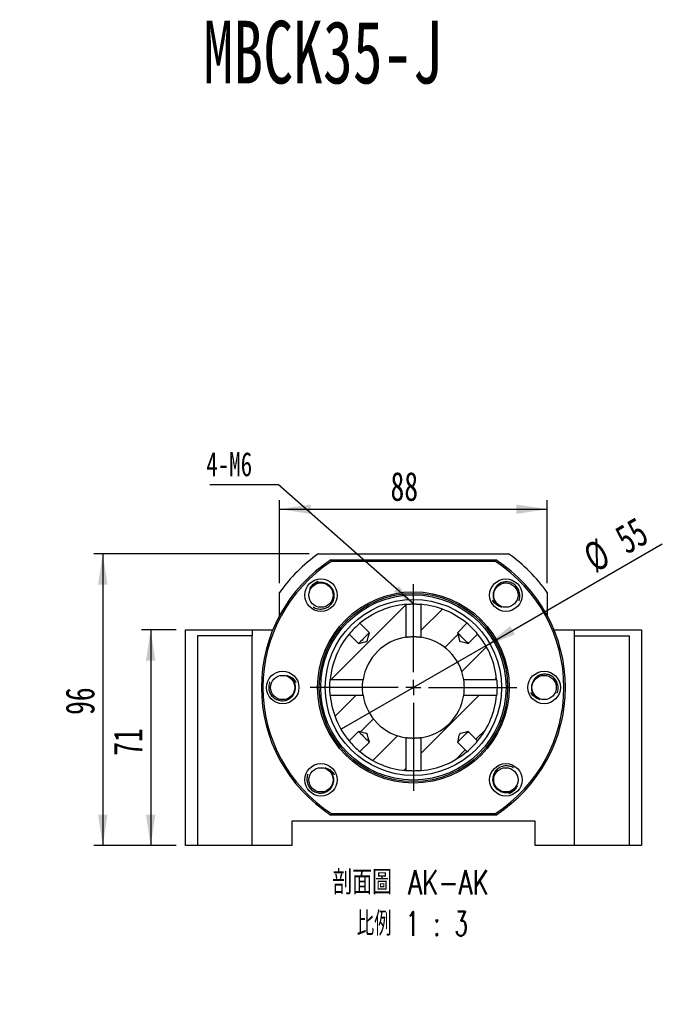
# Model space of a CAD drawing. Header units: millimetres. Extents: x 19 to 284, y 7 to 208.
# Tile 3 of 5: x 103 to 174, y 92 to 200. Entities that reach past the tile are written whole.
import ezdxf

# ---------------------------------------------------------------- set-up
doc = ezdxf.new("R2010")
doc.units = ezdxf.units.MM
doc.layers.add('圖層0', color=7, linetype='Continuous')
doc.styles.add('SLDTEXTSTYLE0', font='TXT', dxfattribs={"width": 0.7})
doc.styles.add('SLDTEXTSTYLE3', font='TXT', dxfattribs={"width": 0.7, "bigfont": 'bigfont'})
doc.styles.add('SLDTEXTSTYLE4', font='TXT', dxfattribs={"width": 0.75, "bigfont": 'bigfont'})
doc.styles.add('SLDTEXTSTYLE5', font='TXT', dxfattribs={"width": 0.65625, "bigfont": 'bigfont'})
doc.dimstyles.new('SLDDIMSTYLE2', dxfattribs={"dimtxt": 0.18, "dimasz": 2.5, "dimexe": 0, "dimexo": 0.0625, "dimgap": 0, "dimtad": 0, "dimtih": 1, "dimtoh": 1, "dimdec": 0, "dimrnd": 1e-09, "dimzin": 0, "dimdsep": 46, "dimtxsty": 'Standard', "dimsah": 1, "dimcen": 0.09, "dimadec": 0, "dimazin": 0, "dimtfac": 2.5, "dimtdec": 0, "dimtofl": 0, "dimtmove": 0, "dimatfit": 3, "dimfxl": 0, "dimfrac": 2, "dimtolj": 1, "dimtzin": 0, "dimarcsym": 0})
doc.dimstyles.new('SLDDIMSTYLE3', dxfattribs={"dimtxt": 3.389974, "dimasz": 2.5, "dimexe": 0, "dimexo": 0.0625, "dimgap": 0.847493, "dimtad": 1, "dimlfac": 3, "dimrnd": 1e-09, "dimzin": 12, "dimdsep": 46, "dimtxsty": 'SLDTEXTSTYLE0', "dimsah": 1, "dimcen": 0.09, "dimadec": 0, "dimazin": 3, "dimtfac": 1, "dimtofl": 0, "dimtmove": 0, "dimatfit": 3, "dimfxl": 0, "dimfrac": 2, "dimtolj": 1, "dimtzin": 12, "dimarcsym": 0})
doc.dimstyles.new('SLDDIMSTYLE4', dxfattribs={"dimtxt": 3.389974, "dimasz": 2.5, "dimexe": 0, "dimexo": 0.0625, "dimgap": 0.847493, "dimtad": 1, "dimlfac": 3, "dimrnd": 1e-09, "dimzin": 12, "dimdsep": 46, "dimtxsty": 'SLDTEXTSTYLE0', "dimblk1": 'NONE', "dimsah": 1, "dimcen": 0, "dimadec": 0, "dimazin": 3, "dimtfac": 1, "dimtmove": 0, "dimatfit": 3, "dimldrblk": 'NONE', "dimfxl": 0, "dimfrac": 2, "dimtolj": 1, "dimtzin": 12, "dimarcsym": 0})

# ---------------------------------------------------------------- blocks, each defined once
blk = doc.blocks.new('SW_SYMBOL_HOLE_DIAM')
at = {"layer": '圖層0', "color": 0}
blk.add_line((300, 0), (700, 1000), dxfattribs=at)
blk.add_circle((500, 500), 350, dxfattribs=at)
blk = doc.blocks.new('SW_SYMBOL_HOLE_SPOT')
at = {"layer": '圖層0', "color": 0}
for p, q in [((0, 875), (0, 75)), ((1600, 75), (1600, 875)), ((0, 75), (1600, 75))]:
    blk.add_line(p, q, dxfattribs=at)
blk = doc.blocks.new('SW_NOTE_1')
at = {"layer": '圖層0', "color": 0}
blk.add_line((19.65, 0), (0, 0), dxfattribs=at)
at = {"layer": '圖層0', "color": 0, "xscale": 0.003964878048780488, "yscale": 0.003964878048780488, "zscale": 0.003964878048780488}
for name, p in [('SW_SYMBOL_HOLE_DIAM', (3.71, 5.75)), ('SW_SYMBOL_HOLE_DIAM', (7.59, 0.51)), ('SW_SYMBOL_HOLE_SPOT', (0.39, 0.51))]:
    blk.add_blockref(name, p, dxfattribs=at)
at = {"layer": '圖層0', "color": 0, "char_height": 3.175, "attachment_point": 1}
for s, insert, style in [('6-', (0.39, 9.44), 'SLDTEXTSTYLE0'), ('14\\M+18AD1\\M+190FA', (7.73, 9.44), 'SLDTEXTSTYLE3'), ('20', (11.61, 4.21), 'SLDTEXTSTYLE0')]:
    blk.add_mtext(s, dxfattribs=dict(at, insert=insert, style=style))
blk = doc.blocks.new('_D_8')
at = {"layer": '圖層0', "color": 7}
for p, q in [((119.89, 133.32), (116.08, 133.32)), ((117.08, 133.32), (117.08, 109.66)), ((119.89, 109.66), (116.08, 109.66))]:
    blk.add_line(p, q, dxfattribs=at)
for points in [[(117.08, 133.32), (116.56, 129.93), (117.6, 129.93)], [(117.08, 109.66), (117.6, 113.05), (116.56, 113.05)]]:
    blk.add_solid(points, dxfattribs=at)
at = {"layer": '圖層0', "color": 7, "insert": (112.99, 119.5), "char_height": 3.175, "attachment_point": 1, "rotation": 90, "style": 'SLDTEXTSTYLE0'}
blk.add_mtext('71', dxfattribs=at)
blk = doc.blocks.new('_D_9')
at = {"layer": '圖層0', "color": 7}
for p, q in [((131.22, 138.43), (131.22, 147.56)), ((160.56, 138.43), (160.56, 147.56)), ((131.22, 146.56), (160.56, 146.56))]:
    blk.add_line(p, q, dxfattribs=at)
for points in [[(131.22, 146.56), (134.61, 146.04), (134.61, 147.08)], [(160.56, 146.56), (157.17, 147.08), (157.17, 146.04)]]:
    blk.add_solid(points, dxfattribs=at)
at = {"layer": '圖層0', "color": 7, "insert": (143.38, 150.65), "char_height": 3.175, "attachment_point": 1, "style": 'SLDTEXTSTYLE0'}
blk.add_mtext('88', dxfattribs=at)
blk = doc.blocks.new('_D_10')
at = {"layer": '圖層0', "color": 7}
for p, q in [((134.46, 141.66), (110.83, 141.66)), ((111.83, 141.66), (111.83, 109.66)), ((119.89, 109.66), (110.83, 109.66))]:
    blk.add_line(p, q, dxfattribs=at)
for points in [[(111.83, 141.66), (111.31, 138.27), (112.35, 138.27)], [(111.83, 109.66), (112.35, 113.05), (111.31, 113.05)]]:
    blk.add_solid(points, dxfattribs=at)
at = {"layer": '圖層0', "color": 7, "insert": (107.74, 123.98), "char_height": 3.175, "attachment_point": 1, "rotation": 90, "style": 'SLDTEXTSTYLE0'}
blk.add_mtext('96', dxfattribs=at)
blk = doc.blocks.new('_D_11')
at = {"layer": '圖層0', "color": 7}
for q in [(173.18, 142.75), (137.95, 122.41)]:
    blk.add_line((153.83, 131.57), q, dxfattribs=at)
blk.add_solid([(153.83, 131.57), (157.03, 132.82), (156.5, 133.72)], dxfattribs=at)
at = {"layer": '圖層0', "color": 7, "char_height": 3.175, "attachment_point": 1, "rotation": 30, "style": 'SLDTEXTSTYLE0'}
for s, insert in [('55', (167.7, 144.3)), ('%%c', (164.22, 142.29))]:
    blk.add_mtext(s, dxfattribs=dict(at, insert=insert))
blk = doc.blocks.new('_NONE')
blk = doc.blocks.new('SW_NOTE_2')
at = {"layer": '圖層0', "color": 0, "char_height": 2.6458, "attachment_point": 2}
for s, insert, style in [('\\M+19655\\M+196CA\\M+19AA4 AK-AK', (10.75, 3.41), 'SLDTEXTSTYLE4'), ('\\M+194E4\\M+197E1 1 : 3', (10.94, -1.12), 'SLDTEXTSTYLE5')]:
    blk.add_mtext(s, dxfattribs=dict(at, insert=insert, style=style))
blk = doc.blocks.new('SW_NOTE_3')
at = {"layer": '圖層0', "color": 0}
blk.add_line((-7.49, 0), (0, 0), dxfattribs=at)
at = {"layer": '圖層0', "color": 0, "insert": (-7.9, 3.54), "char_height": 2.646, "attachment_point": 1, "style": 'SLDTEXTSTYLE0'}
blk.add_mtext('4-M6', dxfattribs=at)
blk = doc.blocks.new('SW_CENTERMARKSYMBOL_7')
at = {"layer": '圖層0', "color": 0}
for p, q in [((0, 1.67), (0, 11.33)), ((-1.67, 0), (-11.33, 0)), ((0, 0), (-0.83, 0)), ((0, 0), (0, 0.83)), ((0, 0), (0, -0.83)), ((0, 0), (0.83, 0)), ((1.67, 0), (11.33, 0)), ((0, -1.67), (0, -11.33))]:
    blk.add_line(p, q, dxfattribs=at)

msp = doc.modelspace()

# ---------------------------------------------------------------- hatches: boundary and pattern name
at = {"linetype": 'Continuous', "lineweight": 18}
h = msp.add_hatch(dxfattribs=at)
h.set_pattern_fill('ANSI31', style=0)
edge = h.paths.add_edge_path(flags=0)
edge.add_line((140.025, 134.0351), (141.0588, 133.0013))
edge.add_spline(control_points=[(141.0588, 133.0013), (141.0174, 132.8354), (140.976, 132.6694), (140.9344, 132.5036), (140.9066, 132.3925), (140.8795, 132.2813), (140.8497, 132.1707), (140.8422, 132.1428), (140.836, 132.1141), (140.8234, 132.0881), (140.8207, 132.0823), (140.8173, 132.0767), (140.813, 132.0721), (140.8086, 132.0674), (140.8033, 132.0636), (140.7977, 132.0606), (140.789, 132.056), (140.7796, 132.0526), (140.7702, 132.0495), (140.7531, 132.0439), (140.7357, 132.0391), (140.7183, 132.0344), (140.6851, 132.0254), (140.6519, 132.0169), (140.6186, 132.0084), (140.5545, 131.992), (140.4903, 131.9759), (140.4261, 131.9598), (140.3021, 131.9286), (140.178, 131.8977), (140.0539, 131.8667), (139.9963, 131.8523), (139.9386, 131.8379), (139.881, 131.8235)], knot_values=[0.00258159, 0.00258159, 0.00258159, 0.00258159, 0.00412073, 0.00412073, 0.00412073, 0.00515101, 0.00515101, 0.00515101, 0.00541142, 0.00541142, 0.00541142, 0.00546884, 0.00546884, 0.00546884, 0.00552627, 0.00552627, 0.00552627, 0.00561471, 0.00561471, 0.00561471, 0.0057762, 0.0057762, 0.0057762, 0.00608368, 0.00608368, 0.00608368, 0.00667608, 0.00667608, 0.00667608, 0.00782104, 0.00782104, 0.00782104, 0.0083528, 0.0083528, 0.0083528, 0.0083528], weights=[1, 1, 1, 1, 1, 1, 1, 1, 1, 1, 1, 1, 1, 1, 1, 1, 1, 1, 1, 1, 1, 1, 1, 1, 1, 1, 1, 1, 1, 1, 1, 1, 1, 1], degree=3, periodic=0)
edge.add_line((139.881, 131.8235), (138.8472, 132.8573))
edge.add_arc((145.8911, 126.9912), 9.1667, 140.212732, 174.68259)
edge.add_line((136.7638, 127.8407), (140.3727, 127.8407))
edge.add_arc((145.8911, 126.9912), 5.5833, 98.75154, 171.24846, ccw=False)
edge.add_line((145.0416, 132.5096), (145.0416, 136.1185))
edge.add_arc((145.8911, 126.9912), 9.1667, 95.31741, 129.787268)
h = msp.add_hatch(dxfattribs=at)
h.set_pattern_fill('ANSI31', style=0)
edge = h.paths.add_edge_path(flags=0)
edge.add_line((150.7233, 133.0013), (151.7572, 134.0351))
edge.add_arc((145.8911, 126.9912), 9.1667, 50.212732, 84.68259)
edge.add_line((146.7406, 136.1185), (146.7406, 132.5096))
edge.add_arc((145.8911, 126.9912), 5.5833, 8.75154, 81.24846, ccw=False)
edge.add_line((151.4094, 127.8407), (155.0183, 127.8407))
edge.add_arc((145.8911, 126.9912), 9.1667, 5.31741, 39.787268)
edge.add_line((152.935, 132.8573), (151.9011, 131.8235))
edge.add_spline(control_points=[(151.9011, 131.8235), (151.7352, 131.8649), (151.5693, 131.9063), (151.4034, 131.9479), (151.2923, 131.9757), (151.1811, 132.0028), (151.0705, 132.0326), (151.0426, 132.0401), (151.0139, 132.0463), (150.9879, 132.0589), (150.9822, 132.0616), (150.9766, 132.065), (150.9719, 132.0693), (150.9672, 132.0737), (150.9634, 132.079), (150.9604, 132.0846), (150.9558, 132.0933), (150.9525, 132.1027), (150.9494, 132.1121), (150.9437, 132.1292), (150.9389, 132.1466), (150.9342, 132.164), (150.9252, 132.1972), (150.9167, 132.2304), (150.9082, 132.2637), (150.8918, 132.3278), (150.8757, 132.392), (150.8596, 132.4562), (150.8285, 132.5802), (150.7975, 132.7043), (150.7665, 132.8284), (150.7521, 132.886), (150.7377, 132.9437), (150.7233, 133.0013)], knot_values=[0.00258159, 0.00258159, 0.00258159, 0.00258159, 0.00412073, 0.00412073, 0.00412073, 0.00515101, 0.00515101, 0.00515101, 0.00541142, 0.00541142, 0.00541142, 0.00546884, 0.00546884, 0.00546884, 0.00552627, 0.00552627, 0.00552627, 0.00561471, 0.00561471, 0.00561471, 0.0057762, 0.0057762, 0.0057762, 0.00608368, 0.00608368, 0.00608368, 0.00667608, 0.00667608, 0.00667608, 0.00782104, 0.00782104, 0.00782104, 0.0083528, 0.0083528, 0.0083528, 0.0083528], weights=[1, 1, 1, 1, 1, 1, 1, 1, 1, 1, 1, 1, 1, 1, 1, 1, 1, 1, 1, 1, 1, 1, 1, 1, 1, 1, 1, 1, 1, 1, 1, 1, 1, 1], degree=3, periodic=0)
h = msp.add_hatch(dxfattribs=at)
h.set_pattern_fill('ANSI31', style=0)
edge = h.paths.add_edge_path(flags=0)
edge.add_spline(control_points=[(139.881, 122.159), (139.9386, 122.1446), (139.9963, 122.1302), (140.0539, 122.1158), (140.178, 122.0848), (140.3021, 122.0538), (140.4261, 122.0227), (140.4903, 122.0066), (140.5545, 121.9905), (140.6186, 121.9741), (140.6519, 121.9656), (140.6851, 121.9571), (140.7183, 121.9481), (140.7357, 121.9434), (140.7531, 121.9386), (140.7702, 121.9329), (140.7796, 121.9298), (140.789, 121.9265), (140.7977, 121.9219), (140.8033, 121.9189), (140.8086, 121.9151), (140.813, 121.9104), (140.8173, 121.9057), (140.8207, 121.9001), (140.8234, 121.8944), (140.836, 121.8684), (140.8422, 121.8397), (140.8497, 121.8118), (140.8795, 121.7012), (140.9066, 121.59), (140.9344, 121.4789), (140.976, 121.313), (141.0174, 121.1471), (141.0588, 120.9812)], knot_values=[0.00166449, 0.00166449, 0.00166449, 0.00166449, 0.00219908, 0.00219908, 0.00219908, 0.00335012, 0.00335012, 0.00335012, 0.00394567, 0.00394567, 0.00394567, 0.00425478, 0.00425478, 0.00425478, 0.00441712, 0.00441712, 0.00441712, 0.00450603, 0.00450603, 0.00450603, 0.00456377, 0.00456377, 0.00456377, 0.0046215, 0.0046215, 0.0046215, 0.00488328, 0.00488328, 0.00488328, 0.00591904, 0.00591904, 0.00591904, 0.00746635, 0.00746635, 0.00746635, 0.00746635], weights=[1, 1, 1, 1, 1, 1, 1, 1, 1, 1, 1, 1, 1, 1, 1, 1, 1, 1, 1, 1, 1, 1, 1, 1, 1, 1, 1, 1, 1, 1, 1, 1, 1, 1], degree=3, periodic=0)
edge.add_line((141.0588, 120.9812), (140.025, 119.9473))
edge.add_arc((145.8911, 126.9912), 9.1667, 230.212732, 264.68259)
edge.add_line((145.0416, 117.864), (145.0416, 121.4729))
edge.add_arc((145.8911, 126.9912), 5.5833, 188.75154, 261.24846, ccw=False)
edge.add_line((140.3727, 126.1417), (136.7638, 126.1417))
edge.add_arc((145.8911, 126.9912), 9.1667, 185.31741, 219.787268)
edge.add_line((138.8472, 121.1251), (139.881, 122.159))
h = msp.add_hatch(dxfattribs=at)
h.set_pattern_fill('ANSI31', style=0)
edge = h.paths.add_edge_path(flags=0)
edge.add_spline(control_points=[(150.7233, 120.9812), (150.8002, 121.2892), (150.7925, 121.6352), (150.9633, 121.9028), (150.9664, 121.9076), (150.9702, 121.912), (150.9746, 121.9155), (150.981, 121.9206), (150.9885, 121.9241), (150.996, 121.9272), (151.0306, 121.9412), (151.0674, 121.9492), (151.1036, 121.9587), (151.2474, 121.9962), (151.3918, 122.0317), (151.5361, 122.0678), (151.6577, 122.0982), (151.7794, 122.1286), (151.9011, 122.159)], knot_values=[0.00530603, 0.00530603, 0.00530603, 0.00530603, 0.00816293, 0.00816293, 0.00816293, 0.00821202, 0.00821202, 0.00821202, 0.00828236, 0.00828236, 0.00828236, 0.00860514, 0.00860514, 0.00860514, 0.0098894, 0.0098894, 0.0098894, 0.01097267, 0.01097267, 0.01097267, 0.01097267], weights=[1, 1, 1, 1, 1, 1, 1, 1, 1, 1, 1, 1, 1, 1, 1, 1, 1, 1, 1], degree=3, periodic=0)
edge.add_line((151.9011, 122.159), (152.935, 121.1251))
edge.add_arc((145.8911, 126.9912), 9.1667, 320.212732, 354.68259)
edge.add_line((155.0183, 126.1417), (151.4094, 126.1417))
edge.add_arc((145.8911, 126.9912), 5.5833, 278.75154, 351.24846, ccw=False)
edge.add_line((146.7406, 121.4729), (146.7406, 117.864))
edge.add_arc((145.8911, 126.9912), 9.1667, 275.31741, 309.787268)
edge.add_line((151.7572, 119.9473), (150.7233, 120.9812))

# ---------------------------------------------------------------- linework, layer by layer
at = {"color": 7, "linetype": 'Continuous', "lineweight": 25}
for p, q in [((135.4561, 141.6579), (156.326, 141.6579)), ((136.848, 140.9912), (136.8972, 140.8246)), ((136.848, 140.9912), (154.9342, 140.9912)), ((154.8849, 140.8246), (136.8972, 140.8246)), ((154.8849, 140.8246), (154.9342, 140.9912)), ((131.2244, 134.9075), (131.2244, 137.4262)), ((160.5577, 137.4262), (160.5577, 134.9075)), ((145.0416, 136.1185), (145.0416, 132.5096)), ((146.7406, 132.5096), (146.7406, 136.1185)), ((141.0588, 133.0013), (140.025, 134.0351)), ((151.7572, 134.0351), (150.7233, 133.0013)), ((120.8911, 109.6579), (120.8911, 133.3246)), ((120.8911, 133.3246), (128.2244, 133.3246)), ((128.2244, 133.3246), (128.2244, 132.6579)), ((128.2244, 133.3246), (130.4746, 133.3246)), ((161.3075, 133.3246), (163.5577, 133.3246)), ((163.5577, 133.3246), (170.8911, 133.3246)), ((163.5577, 132.6579), (163.5577, 133.3246)), ((170.8911, 133.3246), (170.8911, 109.6579)), ((122.2244, 132.6579), (122.2244, 109.6579)), ((128.2244, 132.6579), (122.2244, 132.6579)), ((128.2244, 109.6579), (128.2244, 132.6579)), ((138.8472, 132.8573), (139.881, 131.8235)), ((151.9011, 131.8235), (152.935, 132.8573)), ((163.5577, 109.6579), (163.5577, 132.6579)), ((163.5577, 132.6579), (169.5577, 132.6579)), ((169.5577, 132.6579), (169.5577, 109.6579)), ((140.3727, 127.8407), (136.7638, 127.8407)), ((155.0183, 127.8407), (151.4094, 127.8407)), ((136.7638, 126.1417), (140.3727, 126.1417)), ((151.4094, 126.1417), (155.0183, 126.1417)), ((139.881, 122.159), (138.8472, 121.1251)), ((152.935, 121.1251), (151.9011, 122.159)), ((145.0416, 121.4729), (145.0416, 117.864)), ((146.7406, 117.864), (146.7406, 121.4729)), ((140.025, 119.9473), (141.0588, 120.9812)), ((150.7233, 120.9812), (151.7572, 119.9473)), ((136.848, 112.9912), (136.8972, 113.1579)), ((154.9342, 112.9912), (136.848, 112.9912)), ((136.8972, 113.1579), (154.8849, 113.1579)), ((154.8849, 113.1579), (154.9342, 112.9912)), ((159.2244, 112.3246), (132.5577, 112.3246)), ((132.5577, 112.3246), (132.5577, 109.6579)), ((159.2244, 109.6579), (159.2244, 112.3246)), ((122.2244, 109.6579), (120.8911, 109.6579)), ((128.2244, 109.6579), (122.2244, 109.6579)), ((132.5577, 109.6579), (128.2244, 109.6579)), ((163.5577, 109.6579), (159.2244, 109.6579)), ((169.5577, 109.6579), (163.5577, 109.6579)), ((170.8911, 109.6579), (169.5577, 109.6579))]:
    msp.add_line(p, q, dxfattribs=at)
at = {"color": 7, "linetype": 'Continuous', "lineweight": 25, "flags": 128}
for points in [[(141.0588, 133.0013), (141.0459, 132.9884), (140.9981, 132.9406), (140.9182, 132.8607), (140.8111, 132.7536), (140.6833, 132.6258), (140.5425, 132.485), (140.3973, 132.3398), (140.2565, 132.199), (140.1287, 132.0712), (140.0216, 131.9641), (139.9417, 131.8842), (139.8939, 131.8364), (139.881, 131.8235)], [(139.881, 131.8235), (140.0539, 131.8667), (140.4261, 131.9598), (140.6186, 132.0084), (140.7183, 132.0344), (140.7702, 132.0495), (140.7977, 132.0606), (140.813, 132.0721), (140.8234, 132.0881), (140.8497, 132.1707), (140.9344, 132.5036), (141.0588, 133.0013)], [(151.9011, 131.8235), (151.8883, 131.8364), (151.8404, 131.8842), (151.7605, 131.9641), (151.6534, 132.0712), (151.5256, 132.199), (151.3848, 132.3398), (151.2396, 132.485), (151.0988, 132.6258), (150.971, 132.7536), (150.8639, 132.8607), (150.784, 132.9406), (150.7362, 132.9884), (150.7233, 133.0013)], [(150.7233, 133.0013), (150.7665, 132.8284), (150.8596, 132.4562), (150.9082, 132.2637), (150.9342, 132.164), (150.9494, 132.1121), (150.9604, 132.0846), (150.9719, 132.0693), (150.9879, 132.0589), (151.0705, 132.0326), (151.4034, 131.9479), (151.9011, 131.8235)], [(155.0182, 127.8412), (155.0182, 127.8412), (155.0226, 127.7925), (155.0337, 127.6543), (155.0467, 127.441), (155.0559, 127.1765), (155.0577, 126.9912), (155.0534, 126.7106), (155.0424, 126.4615), (155.0294, 126.2715), (155.0202, 126.1623), (155.0185, 126.1445)], [(139.881, 122.159), (139.8939, 122.1461), (139.9417, 122.0983), (140.0216, 122.0184), (140.1287, 121.9113), (140.2565, 121.7835), (140.3973, 121.6427), (140.5425, 121.4975), (140.6833, 121.3567), (140.8111, 121.2289), (140.9182, 121.1218), (140.9981, 121.0419), (141.0459, 120.994), (141.0588, 120.9812)], [(141.0588, 120.9812), (140.9344, 121.4789), (140.8497, 121.8118), (140.8234, 121.8944), (140.813, 121.9104), (140.7977, 121.9219), (140.7702, 121.9329), (140.7183, 121.9481), (140.6186, 121.9741), (140.4261, 122.0227), (140.0539, 122.1158), (139.881, 122.159)], [(150.7233, 120.9812), (150.7362, 120.994), (150.784, 121.0419), (150.8639, 121.1218), (150.971, 121.2289), (151.0988, 121.3567), (151.2396, 121.4975), (151.3848, 121.6427), (151.5256, 121.7835), (151.6534, 121.9113), (151.7605, 122.0184), (151.8404, 122.0983), (151.8883, 122.1461), (151.9011, 122.159)], [(151.9011, 122.159), (151.5361, 122.0678), (151.1036, 121.9587), (150.996, 121.9272), (150.9746, 121.9155), (150.9633, 121.9028), (150.8422, 121.6134), (150.7817, 121.2975), (150.7233, 120.9812)]]:
    msp.add_lwpolyline(points, dxfattribs=at)
at = {"color": 7, "linetype": 'Continuous', "lineweight": 25}
for centre, radius in [((135.7559, 137.1264), 1.7833), ((135.7559, 137.1264), 1.3333), ((156.0263, 137.1264), 1.7833), ((156.0263, 137.1264), 1.3333), ((145.8911, 126.9912), 10.5), ((145.8911, 126.9912), 10.3333), ((145.8911, 126.9912), 10.1667), ((145.8911, 126.9912), 9.6667), ((131.5577, 126.9912), 1.7833), ((160.2244, 126.9912), 1.7833), ((131.5577, 126.9912), 1.3333), ((160.2244, 126.9912), 1.3333), ((135.7559, 116.856), 1.7833), ((135.7559, 116.856), 1.3333), ((156.0263, 116.856), 1.7833), ((156.0263, 116.856), 1.3333)]:
    msp.add_circle(centre, radius, dxfattribs=at)
for centre, radius, start, end in [((145.8911, 126.9912), 18, 125.430945, 144.569055), ((145.8911, 126.9912), 18, 35.430945, 54.569055), ((145.8911, 126.9912), 16.6667, 122.85988, 237.14012), ((145.8911, 126.9912), 16.5, 123.030152, 236.969848), ((145.8911, 126.9912), 16.5, 303.030152, 56.969848), ((145.8911, 126.9912), 16.6667, 302.85988, 57.14012), ((145.8911, 126.9912), 9.1667, 95.31741, 129.787268), ((145.8911, 126.9912), 9.1667, 50.212732, 84.68259), ((145.8905, 126.9918), 9.1659, 129.783759, 140.195856), ((145.891, 126.9912), 9.1668, 39.784137, 50.210698), ((145.8911, 126.9912), 9.1667, 140.212732, 174.68259), ((145.8911, 126.9912), 5.5833, 98.75154, 171.24846), ((145.8911, 126.9912), 5.5833, 8.75154, 81.24846), ((145.8911, 126.9912), 9.1667, 5.31741, 39.787268), ((145.892, 126.9912), 5.5824, 351.275576, 8.747752), ((145.8911, 126.9912), 9.1667, 185.31741, 219.787268), ((145.8911, 126.9912), 5.5833, 188.75154, 261.24846), ((145.8911, 126.9912), 5.5833, 278.75154, 351.24846), ((145.8911, 126.9912), 9.1667, 320.212732, 354.68259), ((145.8911, 126.9913), 9.1668, 219.784137, 230.210698), ((145.8916, 126.9907), 9.1659, 309.783759, 320.195856), ((145.8911, 126.9912), 9.1667, 230.212732, 264.68259), ((145.8911, 126.9912), 9.1667, 275.31741, 309.787268)]:
    msp.add_arc(centre, radius, start, end, dxfattribs=at)
for points, knots in [([(134.5304, 137.7952), (134.5622, 137.8666), (134.6268, 138.0116), (134.7679, 138.2048), (134.9374, 138.3775), (135.1365, 138.5187), (135.3056, 138.6103), (135.4107, 138.6398), (135.4358, 138.6469)], [0, 0, 0, 0, 0.1823877, 0.36995962, 0.55538672, 0.74574256, 0.93905282, 1, 1, 1, 1]), ([(136.4246, 138.3519), (136.3489, 138.3882), (136.2035, 138.4581), (135.9697, 138.5121), (135.7376, 138.5289), (135.5057, 138.5064), (135.2808, 138.446), (135.0689, 138.3492), (134.8741, 138.2174), (134.7234, 138.0725), (134.6092, 137.9291), (134.5568, 137.84), (134.5304, 137.7952)], [0, 0, 0, 0, 0.11459392, 0.22043671, 0.32627971, 0.43212287, 0.53796606, 0.64380905, 0.74965161, 0.85856431, 0.92884578, 1, 1, 1, 1]), ([(134.9093, 135.8244), (134.9369, 135.806), (135.0398, 135.7377), (135.2376, 135.6632), (135.4951, 135.6032), (135.7555, 135.5903), (136.0161, 135.6207), (136.2641, 135.6944), (136.4968, 135.81), (136.7027, 135.9607), (136.881, 136.145), (137.0237, 136.3533), (137.1292, 136.5849), (137.1923, 136.8267), (137.2134, 137.0762), (137.1927, 137.3218), (137.1301, 137.5626), (137.0284, 137.7849), (136.8904, 137.9869), (136.7375, 138.1441), (136.58, 138.2667), (136.4767, 138.3233), (136.4246, 138.3519)], [0, 0, 0, 0, 0.02094118, 0.07787912, 0.13195418, 0.18761006, 0.24148267, 0.29695654, 0.35007242, 0.40476759, 0.45725683, 0.51127615, 0.56343001, 0.6171624, 0.66826817, 0.72085605, 0.77196975, 0.82465009, 0.8744425, 0.92568333, 0.96254774, 1, 1, 1, 1]), ([(157.4484, 136.5023), (157.462, 136.5326), (157.5127, 136.6452), (157.5542, 136.8524), (157.5717, 137.1163), (157.5421, 137.3753), (157.4698, 137.6275), (157.3569, 137.8603), (157.2051, 138.0711), (157.023, 138.2498), (156.8122, 138.3959), (156.5834, 138.5029), (156.3378, 138.5694), (156.089, 138.5924), (155.8393, 138.5728), (155.6004, 138.5125), (155.3729, 138.4117), (155.17, 138.2753), (154.9931, 138.1064), (154.8628, 137.93), (154.7674, 137.7547), (154.7283, 137.6435), (154.7085, 137.5875)], [0, 0, 0, 0, 0.020941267, 0.077879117, 0.131954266, 0.18761006, 0.241482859, 0.296956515, 0.3500725, 0.404767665, 0.457256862, 0.511276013, 0.563430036, 0.617162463, 0.668268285, 0.720856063, 0.771969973, 0.824649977, 0.874442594, 0.925683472, 0.96254781, 1, 1, 1, 1]), ([(154.7085, 137.5875), (154.685, 137.507), (154.6396, 137.3521), (154.6243, 137.1126), (154.6453, 136.8809), (154.7052, 136.6557), (154.8012, 136.4436), (154.9312, 136.2503), (155.0928, 136.0794), (155.2602, 135.9541), (155.4203, 135.8648), (155.5167, 135.8275), (155.5652, 135.8087)], [0, 0, 0, 0, 0.11459396, 0.22043679, 0.32628002, 0.43212282, 0.5379658, 0.643809, 0.74965191, 0.85856433, 0.92884552, 1, 1, 1, 1]), ([(155.5652, 135.8087), (155.4895, 135.8285), (155.336, 135.8687), (155.1225, 135.9766), (154.9245, 136.1159), (154.753, 136.2894), (154.6351, 136.4415), (154.5889, 136.5403), (154.5779, 136.564)], [0, 0, 0, 0, 0.18238732, 0.36995877, 0.55538663, 0.74574222, 0.93905329, 1, 1, 1, 1]), ([(145.0415, 136.1185), (145.0414, 136.1184), (145.041, 136.1184), (145.0475, 136.119), (145.0658, 136.1207), (145.0961, 136.1234), (145.1338, 136.1266), (145.1824, 136.1305), (145.2407, 136.1348), (145.2892, 136.1382), (145.342, 136.1415), (145.3983, 136.1447), (145.4588, 136.1478), (145.5432, 136.1515), (145.6331, 136.1545), (145.7261, 136.1565), (145.8206, 136.1579), (145.9165, 136.1581), (146.0114, 136.1572), (146.1051, 136.1556), (146.1962, 136.153), (146.2825, 136.1496), (146.3652, 136.1458), (146.4416, 136.1415), (146.51, 136.137), (146.5647, 136.1332), (146.6195, 136.129), (146.6641, 136.1253), (146.7037, 136.1218), (146.7272, 136.1197), (146.7394, 136.1186), (146.7404, 136.1185), (146.7409, 136.1184)], [0, 0, 0, 0, 0.00897029, 0.03627427, 0.08917158, 0.11594793, 0.14316277, 0.1961445, 0.22296274, 0.25021737, 0.2767131, 0.30339562, 0.33036359, 0.3577251, 0.41085946, 0.43783215, 0.46520133, 0.51818838, 0.54501237, 0.5722776, 0.62517594, 0.65195218, 0.67916416, 0.73221744, 0.7590708, 0.78636219, 0.82612726, 0.86652938, 0.89390999, 0.94698904, 0.97393433, 1, 1, 1, 1]), ([(145.0414, 132.5095), (145.0413, 132.5095), (145.041, 132.5095), (145.0453, 132.5101), (145.0594, 132.5123), (145.0853, 132.5162), (145.1223, 132.5214), (145.1664, 132.5274), (145.2209, 132.5344), (145.3005, 132.5434), (145.3732, 132.5507), (145.4531, 132.5575), (145.5372, 132.5636), (145.6269, 132.5687), (145.72, 132.5721), (145.7911, 132.5738), (145.8861, 132.5749), (145.9815, 132.5742), (146.0749, 132.5717), (146.1664, 132.5681), (146.2543, 132.563), (146.3369, 132.5569), (146.4155, 132.5501), (146.4874, 132.5428), (146.5663, 132.5337), (146.6206, 132.5268), (146.6643, 132.5208), (146.6916, 132.5169), (146.713, 132.5137), (146.7287, 132.5114), (146.7382, 132.5099), (146.7414, 132.5094), (146.741, 132.5095), (146.741, 132.5095)], [0, 0, 0, 0, 0.0078954, 0.03514303, 0.06131826, 0.11419845, 0.14119785, 0.16748442, 0.2205826, 0.24768701, 0.3008839, 0.32788561, 0.35528026, 0.40849678, 0.43551582, 0.46293766, 0.48923964, 0.54238327, 0.56952856, 0.59570717, 0.64859051, 0.67558816, 0.7019653, 0.75524628, 0.78244558, 0.8357309, 0.86277882, 0.8902239, 0.91669397, 0.94335054, 0.97030108, 0.99765424, 1, 1, 1, 1]), ([(130.1356, 127.6154), (130.1219, 127.5851), (130.0713, 127.4725), (130.0298, 127.2653), (130.0123, 127.0014), (130.0418, 126.7424), (130.1142, 126.4902), (130.2271, 126.2574), (130.3789, 126.0466), (130.561, 125.8679), (130.7718, 125.7218), (131.0006, 125.6148), (131.2462, 125.5482), (131.495, 125.5252), (131.7447, 125.5449), (131.9836, 125.6051), (132.2111, 125.706), (132.414, 125.8424), (132.5908, 126.0113), (132.7212, 126.1877), (132.8166, 126.363), (132.8557, 126.4742), (132.8754, 126.5302)], [0, 0, 0, 0, 0.02094134, 0.077879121, 0.131954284, 0.18761007, 0.241482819, 0.296956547, 0.350072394, 0.404767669, 0.45725674, 0.511276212, 0.563429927, 0.617162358, 0.668268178, 0.720856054, 0.771969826, 0.824650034, 0.874442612, 0.92568333, 0.962547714, 1, 1, 1, 1]), ([(132.0188, 128.3089), (132.0944, 128.2891), (132.2479, 128.2489), (132.4615, 128.1411), (132.6594, 128.0018), (132.831, 127.8283), (132.9489, 127.6762), (132.995, 127.5774), (133.0061, 127.5537)], [0, 0, 0, 0, 0.182387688, 0.36995928, 0.555387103, 0.745742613, 0.939053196, 1, 1, 1, 1]), ([(132.8754, 126.5302), (132.899, 126.6107), (132.9443, 126.7656), (132.9597, 127.0051), (132.9387, 127.2368), (132.8788, 127.462), (132.7827, 127.6741), (132.6528, 127.8674), (132.4912, 128.0383), (132.3238, 128.1635), (132.1637, 128.2529), (132.0673, 128.2902), (132.0188, 128.3089)], [0, 0, 0, 0, 0.11459372, 0.22043673, 0.32627976, 0.4321227, 0.53796578, 0.64380894, 0.74965183, 0.85856399, 0.92884521, 1, 1, 1, 1]), ([(136.7637, 126.1429), (136.7637, 126.1434), (136.7635, 126.1454), (136.7573, 126.2125), (136.7441, 126.3791), (136.7308, 126.6167), (136.7234, 126.8962), (136.725, 127.1861), (136.735, 127.4541), (136.7488, 127.6685), (136.7612, 127.8137), (136.763, 127.8317), (136.7638, 127.8407)], [0, 0, 0, 0, 0.03640112, 0.14328272, 0.25033237, 0.35778526, 0.46524936, 0.57231566, 0.6791966, 0.78638899, 0.89390973, 1, 1, 1, 1]), ([(140.3726, 126.1428), (140.3725, 126.1433), (140.3722, 126.1451), (140.3621, 126.2106), (140.3406, 126.3748), (140.3186, 126.6105), (140.3061, 126.8895), (140.3085, 127.1789), (140.3245, 127.446), (140.3473, 127.6636), (140.3672, 127.8056), (140.373, 127.8426), (140.3728, 127.8412), (140.3728, 127.8411)], [0, 0, 0, 0, 0.03526577, 0.14131544, 0.24780468, 0.35538807, 0.46302599, 0.56960371, 0.67566096, 0.78251691, 0.89028147, 0.99764501, 1, 1, 1, 1]), ([(161.6465, 126.3671), (161.6602, 126.3974), (161.7108, 126.51), (161.7523, 126.7172), (161.7698, 126.9811), (161.7403, 127.2401), (161.6679, 127.4923), (161.555, 127.7251), (161.4032, 127.9359), (161.2211, 128.1146), (161.0103, 128.2607), (160.7816, 128.3677), (160.536, 128.4342), (160.2871, 128.4572), (160.0375, 128.4376), (159.7986, 128.3774), (159.5711, 128.2765), (159.3682, 128.1401), (159.1913, 127.9712), (159.0609, 127.7948), (158.9655, 127.6195), (158.9264, 127.5083), (158.9067, 127.4523)], [0, 0, 0, 0, 0.02094134, 0.077879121, 0.131954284, 0.18761007, 0.241482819, 0.296956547, 0.350072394, 0.404767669, 0.45725674, 0.511276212, 0.563429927, 0.617162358, 0.668268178, 0.720856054, 0.771969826, 0.824650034, 0.874442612, 0.92568333, 0.962547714, 1, 1, 1, 1]), ([(158.9067, 127.4523), (158.8831, 127.3718), (158.8378, 127.2169), (158.8224, 126.9774), (158.8435, 126.7457), (158.9033, 126.5205), (158.9994, 126.3084), (159.1293, 126.1151), (159.2909, 125.9442), (159.4584, 125.8189), (159.6184, 125.7296), (159.7148, 125.6923), (159.7633, 125.6735)], [0, 0, 0, 0, 0.11459372, 0.22043673, 0.32627976, 0.4321227, 0.53796578, 0.64380894, 0.74965183, 0.85856399, 0.92884521, 1, 1, 1, 1]), ([(159.7633, 125.6735), (159.6877, 125.6933), (159.5342, 125.7335), (159.3206, 125.8414), (159.1227, 125.9807), (158.9511, 126.1542), (158.8333, 126.3063), (158.7871, 126.4051), (158.776, 126.4288)], [0, 0, 0, 0, 0.182387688, 0.36995928, 0.555387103, 0.745742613, 0.939053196, 1, 1, 1, 1]), ([(146.7395, 121.4727), (146.7391, 121.4727), (146.7381, 121.4725), (146.7121, 121.4686), (146.6628, 121.4614), (146.5908, 121.4517), (146.4999, 121.4409), (146.3906, 121.4299), (146.2676, 121.4201), (146.1326, 121.4126), (145.9922, 121.4082), (145.8481, 121.4075), (145.7072, 121.4104), (145.5706, 121.4166), (145.4441, 121.4254), (145.3287, 121.436), (145.2295, 121.447), (145.1479, 121.4574), (145.0878, 121.4659), (145.0508, 121.4715), (145.0404, 121.4731), (145.0411, 121.473), (145.0412, 121.473)], [0, 0, 0, 0, 0.03514516, 0.08742181, 0.14120577, 0.19370748, 0.24770135, 0.30073296, 0.35529888, 0.40834512, 0.4629593, 0.51548767, 0.56955543, 0.62184071, 0.67562107, 0.72830231, 0.78248471, 0.83560065, 0.89026678, 0.943177, 0.99765307, 1, 1, 1, 1]), ([(136.2169, 118.1737), (136.2926, 118.1539), (136.4461, 118.1138), (136.6596, 118.0059), (136.8576, 117.8666), (137.0292, 117.6931), (137.147, 117.541), (137.1932, 117.4422), (137.2042, 117.4185)], [0, 0, 0, 0, 0.18238732, 0.36995877, 0.55538663, 0.74574222, 0.93905329, 1, 1, 1, 1]), ([(137.0736, 116.395), (137.0971, 116.4755), (137.1425, 116.6304), (137.1578, 116.8699), (137.1368, 117.1016), (137.077, 117.3268), (136.9809, 117.5389), (136.8509, 117.7322), (136.6893, 117.9031), (136.5219, 118.0284), (136.3618, 118.1177), (136.2654, 118.155), (136.2169, 118.1737)], [0, 0, 0, 0, 0.11459396, 0.22043679, 0.32628002, 0.43212282, 0.5379658, 0.643809, 0.74965191, 0.85856433, 0.92884552, 1, 1, 1, 1]), ([(146.7394, 117.8639), (146.7389, 117.8639), (146.7369, 117.8637), (146.6698, 117.8574), (146.5032, 117.8443), (146.2656, 117.831), (145.9861, 117.8235), (145.6962, 117.8252), (145.4282, 117.8352), (145.2138, 117.849), (145.0686, 117.8614), (145.0506, 117.8632), (145.0416, 117.864)], [0, 0, 0, 0, 0.03640112, 0.14328272, 0.25033237, 0.35778526, 0.46524936, 0.57231566, 0.6791966, 0.78638899, 0.89390973, 1, 1, 1, 1]), ([(156.8728, 118.1581), (156.8452, 118.1765), (156.7423, 118.2447), (156.5445, 118.3192), (156.287, 118.3793), (156.0267, 118.3922), (155.766, 118.3618), (155.518, 118.2881), (155.2854, 118.1725), (155.0795, 118.0218), (154.9011, 117.8375), (154.7584, 117.6292), (154.6529, 117.3976), (154.5899, 117.1558), (154.5688, 116.9062), (154.5894, 116.6607), (154.652, 116.4199), (154.7537, 116.1975), (154.8917, 115.9956), (155.0446, 115.8384), (155.2021, 115.7158), (155.3054, 115.6591), (155.3575, 115.6306)], [0, 0, 0, 0, 0.02094118, 0.07787912, 0.13195418, 0.18761006, 0.24148267, 0.29695654, 0.35007242, 0.40476759, 0.45725683, 0.51127615, 0.56343001, 0.6171624, 0.66826817, 0.72085605, 0.77196975, 0.82465009, 0.8744425, 0.92568333, 0.96254774, 1, 1, 1, 1]), ([(134.3337, 117.4802), (134.3201, 117.4499), (134.2694, 117.3373), (134.228, 117.1301), (134.2105, 116.8662), (134.24, 116.6072), (134.3123, 116.355), (134.4252, 116.1222), (134.577, 115.9114), (134.7591, 115.7327), (134.9699, 115.5866), (135.1987, 115.4796), (135.4443, 115.413), (135.6931, 115.39), (135.9428, 115.4097), (136.1817, 115.4699), (136.4092, 115.5708), (136.6121, 115.7072), (136.789, 115.8761), (136.9193, 116.0525), (137.0147, 116.2278), (137.0539, 116.339), (137.0736, 116.395)], [0, 0, 0, 0, 0.020941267, 0.077879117, 0.131954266, 0.18761006, 0.241482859, 0.296956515, 0.3500725, 0.404767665, 0.457256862, 0.511276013, 0.563430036, 0.617162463, 0.668268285, 0.720856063, 0.771969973, 0.824649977, 0.874442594, 0.925683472, 0.96254781, 1, 1, 1, 1]), ([(155.3575, 115.6306), (155.4332, 115.5943), (155.5787, 115.5244), (155.8124, 115.4704), (156.0445, 115.4536), (156.2764, 115.4761), (156.5013, 115.5365), (156.7132, 115.6333), (156.908, 115.7651), (157.0587, 115.91), (157.1729, 116.0534), (157.2253, 116.1425), (157.2517, 116.1873)], [0, 0, 0, 0, 0.11459392, 0.22043671, 0.32627971, 0.43212287, 0.53796606, 0.64380905, 0.74965161, 0.85856431, 0.92884578, 1, 1, 1, 1]), ([(157.2517, 116.1873), (157.2199, 116.1159), (157.1553, 115.9709), (157.0143, 115.7777), (156.8447, 115.605), (156.6457, 115.4638), (156.4765, 115.3722), (156.3715, 115.3427), (156.3463, 115.3356)], [0, 0, 0, 0, 0.1823877, 0.36995962, 0.55538672, 0.74574256, 0.93905282, 1, 1, 1, 1])]:
    msp.add_open_spline(points, degree=3, knots=knots, dxfattribs=at)

# ---------------------------------------------------------------- block references
at = {"layer": '圖層0', "color": 7}
for name, p in [('SW_NOTE_3', (131.074, 149.2855)), ('SW_CENTERMARKSYMBOL_7', (145.8911, 126.9912)), ('SW_NOTE_1', (78.8478, 92.2188))]:
    msp.add_blockref(name, p, dxfattribs=at)
at = {"layer": '圖層0'}
msp.add_blockref('SW_NOTE_2', (134.8325, 103.5151), dxfattribs=at)

# ---------------------------------------------------------------- texts
at = {"layer": '圖層0', "color": 7, "insert": (122.8678, 200.1623), "char_height": 6.87917, "attachment_point": 1, "style": 'SLDTEXTSTYLE0'}
msp.add_mtext('MBCK35-J', dxfattribs=at)

# ---------------------------------------------------------------- dimensions: what is measured, and where the dimension line sits
at = {"layer": '圖層0', "color": 7}
dim = msp.add_linear_dim(base=(160.5577, 146.5578), p1=(131.2244, 137.4262), p2=(160.5577, 137.4262), dimstyle='SLDDIMSTYLE3', dxfattribs=at)
dim.commit()
dim.dimension.update_dxf_attribs({"geometry": '_D_9', "text_midpoint": (145.3706, 146.5578), "dimtype": 160})
dim = msp.add_diameter_dim_2p(p1=(137.9525, 122.4079), p2=(153.8296, 131.5746), dimstyle='SLDDIMSTYLE4', dxfattribs=at)
dim.commit()
dim.dimension.update_dxf_attribs({"geometry": '_D_11', "text_midpoint": (169.8208, 140.8071), "dimtype": 163})
for base, p1, picture, middle in [((111.8312, 109.6579), (135.4561, 141.6579), '_D_10', (111.8312, 125.9656)), ((117.0787, 109.6579), (120.8911, 133.3246), '_D_8', (117.0787, 121.4912))]:
    dim = msp.add_linear_dim(base=base, p1=p1, p2=(120.8911, 109.6579), angle=90, dimstyle='SLDDIMSTYLE3', dxfattribs=at)
    dim.commit()
    dim.dimension.update_dxf_attribs({"geometry": picture, "text_midpoint": middle, "dimtype": 160})

# ---------------------------------------------------------------- leaders
msp.add_leader([(145.8935, 136.1579), (131.074, 149.2855)], dimstyle='SLDDIMSTYLE2', dxfattribs=at)

doc.saveas('drawing.dxf')
